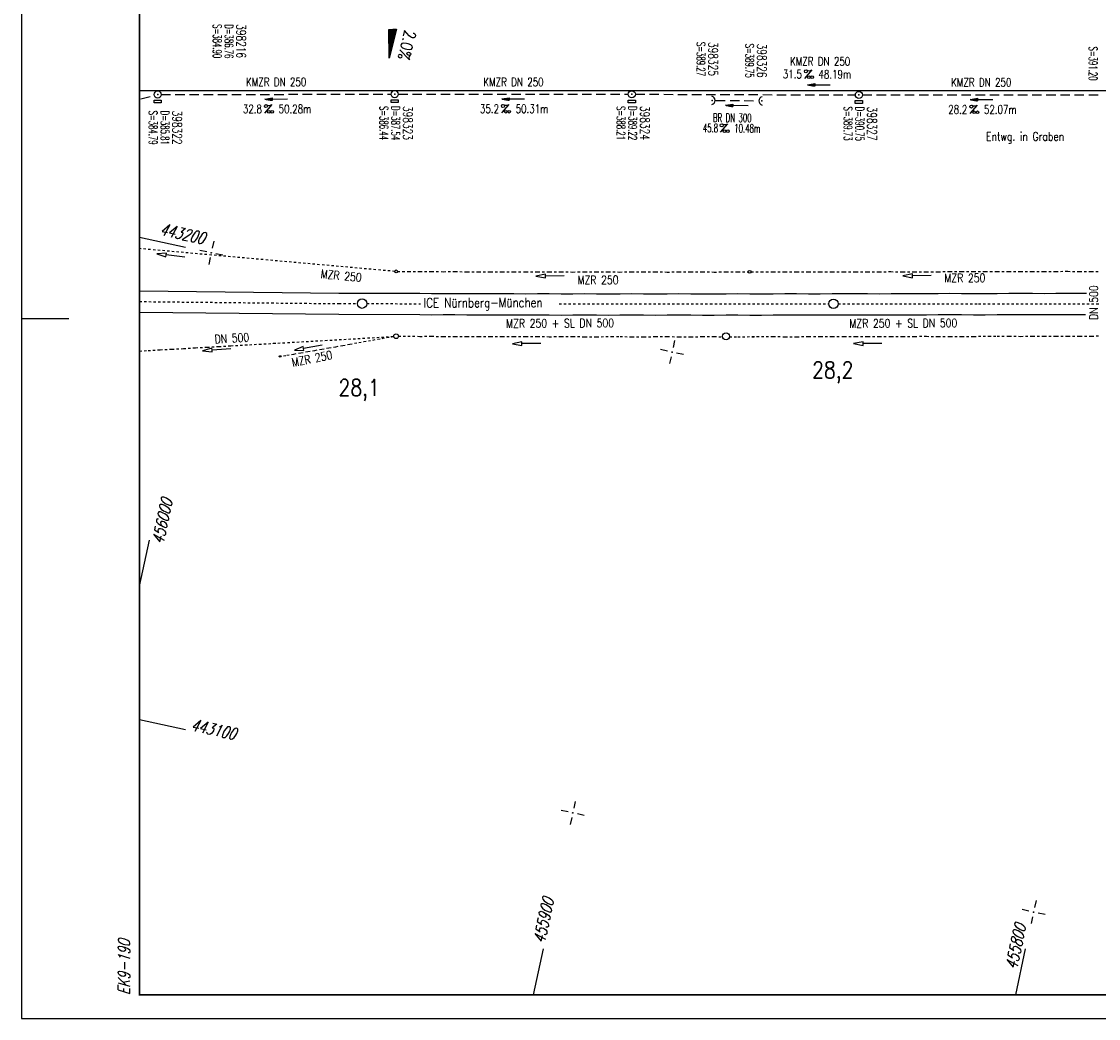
# Model space of a CAD drawing. Extents: x 0 to 1135, y 0 to 420.
# Tile 1 of 31: x 0 to 228, y 0 to 212. Entities that reach past the tile are written whole.
import ezdxf
from ezdxf.enums import TextEntityAlignment as Align

# ---------------------------------------------------------------- set-up
doc = ezdxf.new("R2010")
doc.units = 0
doc.header["$LTSCALE"] = 2
doc.header["$MEASUREMENT"] = 0
for name, pattern in [('ACAD_ISO03W100', [0.5, 0.25, -0.25]), ('ACAD_ISO05W100', [0.5, 0.25, -0.25]), ('AUSGEZOGEN', [0]), ('GESTRICH-X2', [1.5, 1, -0.5]), ('STRICHLINIEX2', [0.5, 0.25, -0.25])]:
    doc.linetypes.add(name, pattern=pattern)
doc.layers.get('0').update_dxf_attribs({"linetype": 'AUSGEZOGEN'})
for name, color, linetype in [('Bahnachse', 7, 'CONTINUOUS'), ('Durchlaesse', 15, 'CONTINUOUS'), ('FBR', 8, 'CONTINUOUS'), ('GEF', 1, 'AUSGEZOGEN'), ('Gleisachsen', 7, 'CONTINUOUS'), ('KANAL', 7, 'GESTRICH-X2'), ('NETZ', 250, 'CONTINUOUS'), ('PFEIL', 7, 'CONTINUOUS'), ('RAHMEN', 250, 'AUSGEZOGEN'), ('SCHACHTNR', 6, 'CONTINUOUS'), ('SCHRIFT', 7, 'CONTINUOUS'), ('SCHSYMBOL', 7, 'CONTINUOUS'), ('TEXTO', 4, 'CONTINUOUS'), ('TEXTU', 4, 'CONTINUOUS'), ('Tiefenentwaesserung_und_Sammell', 15, 'CONTINUOUS')]:
    doc.layers.add(name, color=color, linetype=linetype)
doc.styles.add('ROMANS', font='romans.shx', dxfattribs={"width": 0.8})

# ---------------------------------------------------------------- blocks, each defined once
blk = doc.blocks.new('IKR')
at = {"color": 0}
for p, q in [((0, 1), (0, 2.5)), ((-2.5, 0), (-1, 0)), ((1, 0), (2.5, 0)), ((0, -2.5), (0, -1))]:
    blk.add_line(p, q, dxfattribs=at)
blk.add_circle((0, 0), 0.05, dxfattribs=at)
blk.add_point((0, 0), dxfattribs=at)
blk = doc.blocks.new('GST')
at = {"color": 0}
blk.add_circle((0, 0), 0.75, dxfattribs=at)
blk.add_point((0, 0), dxfattribs=at)
blk = doc.blocks.new('17')
blk.add_lwpolyline([(-0.76, -1.22), (0.75, -1.22), (0.75, -1.8), (-0.76, -1.8)], close=True)
blk.add_blockref('GST', (0, 0))
blk = doc.blocks.new('PROM')
blk.add_line((1.57, 1.82), (0.02, 0.02))
for centre, radius in [((0.32, 1.51), 0.317), ((0.94, 0.29), 0.283), ((1.64, 0.29), 0.283)]:
    blk.add_circle(centre, radius)
blk.add_arc((0.99, 2.68), 1.03, 239.1414, 303.3549)
blk = doc.blocks.new('PFEIL2')
at = {"color": 0}
for p, q in [((0.88, 0), (-2.4, -0.01)), ((0.88, -0.27), (0.88, 0.28)), ((0.88, 0.28), (2.43, 0.01)), ((0.91, 0.27), (0.88, 0.26)), ((0.97, 0.26), (0.88, 0.25)), ((1.02, 0.25), (0.88, 0.23)), ((1.07, 0.24), (0.88, 0.21)), ((1.13, 0.23), (0.88, 0.19)), ((1.18, 0.22), (0.88, 0.17)), ((1.24, 0.21), (0.88, 0.15)), ((1.29, 0.21), (0.88, 0.14)), ((1.34, 0.2), (0.88, 0.12)), ((1.4, 0.19), (0.88, 0.1)), ((1.45, 0.18), (0.88, 0.08)), ((1.51, 0.17), (0.88, 0.06)), ((1.56, 0.16), (0.88, 0.04)), ((1.61, 0.15), (0.88, 0.02)), ((1.67, 0.14), (0.88, 0.01)), ((1.72, 0.13), (0.88, -0.01)), ((1.78, 0.12), (0.88, -0.03)), ((1.83, 0.11), (0.88, -0.05)), ((1.88, 0.1), (0.88, -0.07)), ((1.94, 0.09), (0.88, -0.09)), ((2.05, 0.08), (0.88, -0.12)), ((1.99, 0.08), (0.88, -0.11)), ((2.1, 0.07), (0.88, -0.14)), ((2.15, 0.06), (0.88, -0.16)), ((2.21, 0.05), (0.88, -0.18)), ((2.26, 0.04), (0.88, -0.2)), ((2.32, 0.03), (0.88, -0.22)), ((2.37, 0.02), (0.88, -0.23)), ((2.42, 0.01), (0.88, -0.25)), ((2.43, 0.01), (0.88, -0.27))]:
    blk.add_line(p, q, dxfattribs=at)
blk = doc.blocks.new('42')
at = {"color": 0}
blk.add_arc((-0.02, -0.31), 0.91, 12.5363, 167.4637, dxfattribs=at)
blk.add_point((0, 0), dxfattribs=at)
blk = doc.blocks.new('*X16')
at = {"color": 0}
for p, q in [((725.83, 193.84), (727.44, 195.45)), ((725.83, 193.85), (727.43, 195.45)), ((725.83, 193.86), (727.42, 195.45)), ((725.83, 193.87), (727.41, 195.45)), ((725.83, 193.88), (727.4, 195.45)), ((725.83, 193.89), (727.39, 195.45)), ((725.83, 193.9), (727.38, 195.45)), ((725.83, 193.91), (727.37, 195.45)), ((725.83, 193.91), (727.37, 195.45)), ((725.83, 193.92), (727.36, 195.45)), ((725.83, 193.93), (727.35, 195.45)), ((725.83, 193.94), (727.34, 195.45)), ((725.83, 193.95), (727.33, 195.45)), ((725.83, 193.96), (727.32, 195.45)), ((725.83, 193.97), (727.31, 195.45)), ((725.83, 193.98), (727.3, 195.45)), ((725.83, 193.99), (727.29, 195.45)), ((725.83, 193.99), (727.29, 195.45)), ((725.83, 194), (727.28, 195.45)), ((725.83, 194.01), (727.27, 195.45)), ((725.83, 194.02), (727.26, 195.45)), ((725.83, 194.03), (727.25, 195.45)), ((725.83, 194.04), (727.24, 195.45)), ((725.83, 194.05), (727.23, 195.45)), ((725.83, 194.06), (727.22, 195.45)), ((725.83, 194.06), (727.21, 195.45)), ((725.83, 194.07), (727.21, 195.45)), ((725.83, 194.08), (727.2, 195.45)), ((725.83, 194.09), (727.19, 195.45)), ((725.83, 194.1), (727.18, 195.45)), ((725.83, 194.11), (727.17, 195.45)), ((725.83, 194.12), (727.16, 195.45)), ((725.83, 194.13), (727.15, 195.45)), ((725.83, 194.14), (727.14, 195.45)), ((725.83, 194.14), (727.14, 195.45)), ((725.83, 194.15), (727.13, 195.45)), ((725.83, 194.16), (727.12, 195.45)), ((725.83, 194.17), (727.11, 195.45)), ((725.83, 194.18), (727.1, 195.45)), ((725.83, 194.19), (727.09, 195.45)), ((725.83, 194.2), (727.08, 195.45)), ((725.83, 194.21), (727.07, 195.45)), ((725.83, 194.21), (727.06, 195.45)), ((725.83, 194.22), (727.06, 195.45)), ((725.83, 194.23), (727.05, 195.45)), ((725.83, 194.24), (727.04, 195.45)), ((725.83, 194.25), (727.03, 195.45)), ((725.83, 194.26), (727.02, 195.45)), ((725.83, 194.27), (727.01, 195.45)), ((725.83, 194.28), (727, 195.45)), ((725.83, 194.29), (726.99, 195.45)), ((725.83, 194.29), (726.99, 195.45)), ((725.83, 194.3), (726.98, 195.45)), ((725.83, 194.31), (726.97, 195.45)), ((725.83, 194.32), (726.96, 195.45)), ((725.83, 194.33), (726.95, 195.45)), ((725.83, 194.34), (726.94, 195.45)), ((725.83, 194.35), (726.93, 195.45)), ((725.83, 194.36), (726.92, 195.45)), ((725.83, 194.37), (726.91, 195.45)), ((725.83, 194.37), (726.91, 195.45)), ((725.83, 194.38), (726.9, 195.45)), ((725.83, 194.39), (726.89, 195.45)), ((725.83, 194.4), (726.88, 195.45)), ((725.83, 194.41), (726.87, 195.45)), ((725.83, 194.42), (726.86, 195.45)), ((725.83, 194.43), (726.85, 195.45)), ((725.83, 194.44), (726.84, 195.45)), ((725.83, 194.44), (726.83, 195.45)), ((725.83, 194.45), (726.83, 195.45)), ((725.83, 194.46), (726.82, 195.45)), ((725.83, 194.47), (726.81, 195.45)), ((725.83, 194.48), (726.8, 195.45)), ((725.83, 194.49), (726.79, 195.45)), ((725.83, 194.5), (726.78, 195.45)), ((725.83, 194.51), (726.77, 195.45)), ((725.83, 194.52), (726.76, 195.45)), ((725.83, 194.52), (726.76, 195.45)), ((725.83, 194.53), (726.75, 195.45)), ((725.83, 194.54), (726.74, 195.45)), ((725.83, 194.55), (726.73, 195.45)), ((725.83, 194.56), (726.72, 195.45)), ((725.83, 194.57), (726.71, 195.45)), ((725.83, 194.58), (726.7, 195.45)), ((725.83, 194.59), (726.69, 195.45)), ((725.83, 194.59), (726.68, 195.45)), ((725.83, 194.6), (726.68, 195.45)), ((725.83, 194.61), (726.67, 195.45)), ((725.83, 194.62), (726.66, 195.45)), ((725.83, 194.63), (726.65, 195.45)), ((725.83, 194.64), (726.64, 195.45)), ((725.83, 194.65), (726.63, 195.45)), ((725.83, 194.66), (726.62, 195.45)), ((725.83, 194.67), (726.61, 195.45)), ((725.83, 194.67), (726.61, 195.45)), ((725.83, 194.68), (726.6, 195.45)), ((725.83, 194.69), (726.59, 195.45)), ((725.83, 194.7), (726.58, 195.45)), ((725.83, 194.71), (726.57, 195.45)), ((725.83, 194.72), (726.56, 195.45)), ((725.83, 194.73), (726.55, 195.45)), ((725.83, 194.74), (726.54, 195.45)), ((725.83, 194.75), (726.53, 195.45)), ((725.83, 194.75), (726.53, 195.45)), ((725.83, 194.76), (726.52, 195.45)), ((725.83, 194.77), (726.51, 195.45)), ((725.83, 194.78), (726.5, 195.45)), ((725.83, 194.79), (726.49, 195.45)), ((725.83, 194.8), (726.48, 195.45)), ((725.83, 194.81), (726.47, 195.45)), ((725.83, 194.82), (726.46, 195.45)), ((725.83, 194.82), (726.45, 195.45)), ((725.83, 194.83), (726.45, 195.45)), ((725.83, 194.84), (726.44, 195.45)), ((725.83, 194.85), (726.43, 195.45)), ((725.83, 194.86), (726.42, 195.45)), ((725.83, 194.87), (726.41, 195.45)), ((725.83, 194.88), (726.4, 195.45)), ((725.83, 194.89), (726.39, 195.45)), ((725.83, 194.9), (726.38, 195.45)), ((725.83, 194.9), (726.38, 195.45)), ((725.83, 194.91), (726.37, 195.45)), ((725.83, 194.92), (726.36, 195.45)), ((725.83, 194.93), (726.35, 195.45)), ((725.83, 194.94), (726.34, 195.45)), ((725.83, 194.95), (726.33, 195.45)), ((725.83, 194.96), (726.32, 195.45)), ((725.83, 194.97), (726.31, 195.45)), ((725.83, 194.98), (726.3, 195.45)), ((725.83, 194.98), (726.3, 195.45)), ((725.83, 194.99), (726.29, 195.45)), ((725.83, 195), (726.28, 195.45)), ((725.83, 195.01), (726.27, 195.45)), ((725.83, 195.02), (726.26, 195.45)), ((725.83, 195.03), (726.25, 195.45)), ((725.83, 195.04), (726.24, 195.45)), ((725.83, 195.05), (726.23, 195.45)), ((725.83, 195.05), (726.22, 195.45)), ((725.83, 195.06), (726.22, 195.45)), ((725.83, 195.07), (726.21, 195.45)), ((725.83, 195.08), (726.2, 195.45)), ((725.83, 195.09), (726.19, 195.45)), ((725.83, 195.1), (726.18, 195.45)), ((725.83, 195.11), (726.17, 195.45)), ((725.83, 195.12), (726.16, 195.45)), ((725.83, 195.13), (726.15, 195.45)), ((725.83, 195.13), (726.15, 195.45)), ((725.83, 195.14), (726.14, 195.45)), ((725.83, 195.15), (726.13, 195.45)), ((725.83, 195.16), (726.12, 195.45)), ((725.83, 195.17), (726.11, 195.45)), ((725.83, 195.18), (726.1, 195.45)), ((725.83, 195.19), (726.09, 195.45)), ((725.83, 195.2), (726.08, 195.45)), ((725.83, 195.2), (726.07, 195.45)), ((725.83, 195.21), (726.07, 195.45)), ((725.83, 195.22), (726.06, 195.45)), ((725.83, 195.23), (726.05, 195.45)), ((725.83, 195.24), (726.04, 195.45)), ((725.83, 195.25), (726.03, 195.45)), ((725.83, 195.26), (726.02, 195.45)), ((725.83, 195.27), (726.01, 195.45)), ((725.83, 195.28), (726, 195.45)), ((725.83, 195.28), (726, 195.45)), ((725.83, 195.29), (725.99, 195.45)), ((725.83, 195.3), (725.98, 195.45)), ((725.83, 195.31), (725.97, 195.45)), ((725.83, 195.32), (725.96, 195.45)), ((725.83, 195.33), (725.95, 195.45)), ((725.83, 195.34), (725.94, 195.45)), ((725.83, 195.35), (725.93, 195.45)), ((725.83, 195.36), (725.92, 195.45)), ((725.83, 195.36), (725.92, 195.45)), ((725.83, 195.37), (725.91, 195.45)), ((725.83, 195.38), (725.9, 195.45)), ((725.83, 195.39), (725.89, 195.45)), ((725.83, 195.4), (725.88, 195.45)), ((725.83, 195.41), (725.87, 195.45)), ((725.83, 195.42), (725.86, 195.45)), ((725.83, 195.43), (725.85, 195.45)), ((725.83, 195.43), (725.84, 195.45)), ((725.83, 195.44), (725.84, 195.45)), ((725.83, 193.83), (727.43, 195.43)), ((725.83, 193.82), (727.43, 195.42)), ((725.83, 193.81), (727.43, 195.41)), ((725.83, 193.8), (727.42, 195.4)), ((725.83, 193.79), (727.42, 195.38)), ((725.83, 193.78), (727.42, 195.37)), ((725.83, 193.77), (727.41, 195.36)), ((725.83, 193.76), (727.41, 195.35)), ((725.83, 193.76), (727.41, 195.34)), ((725.83, 193.75), (727.4, 195.32)), ((725.83, 193.74), (727.4, 195.31)), ((725.83, 193.73), (727.4, 195.3)), ((725.83, 193.72), (727.4, 195.29)), ((725.83, 193.71), (727.39, 195.28)), ((725.83, 193.7), (727.39, 195.26)), ((725.83, 193.69), (727.39, 195.25)), ((725.83, 193.68), (727.38, 195.24)), ((725.83, 193.68), (727.38, 195.23)), ((725.83, 193.67), (727.38, 195.22)), ((725.83, 193.66), (727.37, 195.2)), ((725.83, 193.65), (727.37, 195.19)), ((725.83, 193.64), (727.37, 195.18)), ((725.83, 193.63), (727.36, 195.17)), ((725.83, 193.62), (727.36, 195.16)), ((725.83, 193.61), (727.36, 195.14)), ((725.83, 193.61), (727.35, 195.13)), ((725.83, 193.6), (727.35, 195.12)), ((725.83, 193.59), (727.35, 195.11)), ((725.83, 193.58), (727.34, 195.1)), ((725.83, 193.57), (727.34, 195.08)), ((725.83, 193.56), (727.34, 195.07)), ((725.83, 193.55), (727.34, 195.06)), ((725.83, 193.54), (727.33, 195.05)), ((725.83, 193.53), (727.33, 195.04)), ((725.83, 193.53), (727.33, 195.02)), ((725.83, 193.52), (727.32, 195.01)), ((725.83, 193.51), (727.32, 195)), ((725.83, 193.5), (727.32, 194.99)), ((725.83, 193.49), (727.31, 194.98)), ((725.83, 193.48), (727.31, 194.96)), ((725.83, 193.47), (727.31, 194.95)), ((725.83, 193.46), (727.3, 194.94)), ((725.83, 193.45), (727.3, 194.93)), ((725.83, 193.45), (727.3, 194.92)), ((725.83, 193.44), (727.29, 194.91)), ((725.83, 193.43), (727.29, 194.89)), ((725.83, 193.42), (727.29, 194.88)), ((725.83, 193.41), (727.29, 194.87)), ((725.83, 193.4), (727.28, 194.86)), ((725.83, 193.39), (727.28, 194.85)), ((725.83, 193.38), (727.28, 194.83)), ((725.83, 193.38), (727.27, 194.82)), ((725.83, 193.37), (727.27, 194.81)), ((725.83, 193.36), (727.27, 194.8)), ((725.83, 193.35), (727.26, 194.79)), ((725.83, 193.34), (727.26, 194.77)), ((725.83, 193.33), (727.26, 194.76)), ((725.83, 193.32), (727.25, 194.75)), ((725.83, 193.31), (727.25, 194.74)), ((725.83, 193.3), (727.25, 194.73)), ((725.83, 193.3), (727.24, 194.71)), ((725.83, 193.29), (727.24, 194.7)), ((725.83, 193.28), (727.24, 194.69)), ((725.83, 193.27), (727.23, 194.68)), ((725.83, 193.26), (727.23, 194.67)), ((725.83, 193.25), (727.23, 194.65)), ((725.83, 193.24), (727.23, 194.64)), ((725.83, 193.23), (727.22, 194.63)), ((725.83, 193.22), (727.22, 194.62)), ((725.83, 193.22), (727.22, 194.61)), ((725.83, 193.21), (727.21, 194.59)), ((725.83, 193.2), (727.21, 194.58)), ((725.83, 193.19), (727.21, 194.57)), ((725.83, 193.18), (727.2, 194.56)), ((725.83, 193.17), (727.2, 194.55)), ((725.83, 193.16), (727.2, 194.53)), ((725.83, 193.15), (727.19, 194.52)), ((725.83, 193.15), (727.19, 194.51)), ((725.83, 193.14), (727.19, 194.5)), ((725.83, 193.13), (727.18, 194.49)), ((725.83, 193.12), (727.18, 194.47)), ((725.83, 193.11), (727.18, 194.46)), ((725.83, 193.1), (727.17, 194.45)), ((725.83, 193.09), (727.17, 194.44)), ((725.83, 193.08), (727.17, 194.43)), ((725.83, 193.07), (727.17, 194.41)), ((725.83, 193.07), (727.16, 194.4)), ((725.83, 193.06), (727.16, 194.39)), ((725.83, 193.05), (727.16, 194.38)), ((725.83, 193.04), (727.15, 194.37)), ((725.83, 193.03), (727.15, 194.35)), ((725.83, 193.02), (727.15, 194.34)), ((725.83, 193.01), (727.14, 194.33)), ((725.83, 193), (727.14, 194.32)), ((725.83, 193), (727.14, 194.31)), ((725.83, 192.99), (727.13, 194.29)), ((725.83, 192.98), (727.13, 194.28)), ((725.83, 192.97), (727.13, 194.27)), ((725.83, 192.96), (727.12, 194.26)), ((725.83, 192.95), (727.12, 194.25)), ((725.83, 192.94), (727.12, 194.23)), ((725.83, 192.93), (727.11, 194.22)), ((725.83, 192.92), (727.11, 194.21)), ((725.83, 192.92), (727.11, 194.2)), ((725.83, 192.91), (727.11, 194.19)), ((725.83, 192.9), (727.1, 194.17)), ((725.83, 192.89), (727.1, 194.16)), ((725.83, 192.88), (727.1, 194.15)), ((725.83, 192.87), (727.09, 194.14)), ((725.83, 192.86), (727.09, 194.13)), ((725.83, 192.85), (727.09, 194.11)), ((725.83, 192.84), (727.08, 194.1)), ((725.83, 192.84), (727.08, 194.09)), ((725.83, 192.83), (727.08, 194.08)), ((725.83, 192.82), (727.07, 194.07)), ((725.83, 192.81), (727.07, 194.05)), ((725.83, 192.8), (727.07, 194.04)), ((725.83, 192.79), (727.06, 194.03)), ((725.83, 192.78), (727.06, 194.02)), ((725.83, 192.77), (727.06, 194.01)), ((725.83, 192.77), (727.05, 193.99)), ((725.83, 192.76), (727.05, 193.98)), ((725.83, 192.75), (727.05, 193.97)), ((725.83, 192.74), (727.05, 193.96)), ((725.83, 192.73), (727.04, 193.95)), ((725.83, 192.72), (727.04, 193.93)), ((725.83, 192.71), (727.04, 193.92)), ((725.83, 192.7), (727.03, 193.91)), ((725.83, 192.69), (727.03, 193.9)), ((725.83, 192.69), (727.03, 193.89)), ((725.83, 192.68), (727.02, 193.87)), ((725.83, 192.67), (727.02, 193.86)), ((725.83, 192.66), (727.02, 193.85)), ((725.83, 192.65), (727.01, 193.84)), ((725.83, 192.64), (727.01, 193.83)), ((725.83, 192.63), (727.01, 193.81)), ((725.83, 192.62), (727, 193.8)), ((725.83, 192.62), (727, 193.79)), ((725.83, 192.61), (727, 193.78)), ((725.83, 192.6), (726.99, 193.77)), ((725.83, 192.59), (726.99, 193.75)), ((725.83, 192.58), (726.99, 193.74)), ((725.83, 192.57), (726.99, 193.73)), ((725.83, 192.56), (726.98, 193.72)), ((725.83, 192.55), (726.98, 193.71)), ((725.83, 192.54), (726.98, 193.69)), ((725.83, 192.54), (726.97, 193.68)), ((725.83, 192.53), (726.97, 193.67)), ((725.83, 192.52), (726.97, 193.66)), ((725.83, 192.51), (726.96, 193.65)), ((725.83, 192.5), (726.96, 193.63)), ((725.83, 192.49), (726.96, 193.62)), ((725.83, 192.48), (726.95, 193.61)), ((725.83, 192.47), (726.95, 193.6)), ((725.83, 192.46), (726.95, 193.59)), ((725.83, 192.46), (726.94, 193.57)), ((725.83, 192.45), (726.94, 193.56)), ((725.83, 192.44), (726.94, 193.55)), ((725.83, 192.43), (726.94, 193.54)), ((725.83, 192.42), (726.93, 193.53)), ((725.83, 192.41), (726.93, 193.51)), ((725.83, 192.4), (726.93, 193.5)), ((725.83, 192.39), (726.92, 193.49)), ((725.83, 192.39), (726.92, 193.48)), ((725.83, 192.38), (726.92, 193.47)), ((725.83, 192.37), (726.91, 193.45)), ((725.83, 192.36), (726.91, 193.44)), ((725.83, 192.35), (726.91, 193.43)), ((725.83, 192.34), (726.9, 193.42)), ((725.83, 192.33), (726.9, 193.41)), ((725.83, 192.32), (726.9, 193.39)), ((725.83, 192.31), (726.89, 193.38)), ((725.83, 192.31), (726.89, 193.37)), ((725.83, 192.3), (726.89, 193.36)), ((725.83, 192.29), (726.88, 193.35)), ((725.83, 192.28), (726.88, 193.33)), ((725.83, 192.27), (726.88, 193.32)), ((725.83, 192.26), (726.88, 193.31)), ((725.83, 192.25), (726.87, 193.3)), ((725.83, 192.24), (726.87, 193.29)), ((725.83, 192.24), (726.87, 193.27)), ((725.83, 192.23), (726.86, 193.26)), ((725.83, 192.22), (726.86, 193.25)), ((725.83, 192.21), (726.86, 193.24)), ((725.83, 192.2), (726.85, 193.23)), ((725.83, 192.19), (726.85, 193.21)), ((725.83, 192.18), (726.85, 193.2)), ((725.83, 192.17), (726.84, 193.19)), ((725.83, 192.16), (726.84, 193.18)), ((725.83, 192.16), (726.84, 193.17)), ((725.83, 192.15), (726.83, 193.15)), ((725.83, 192.14), (726.83, 193.14)), ((725.83, 192.13), (726.83, 193.13)), ((725.83, 192.12), (726.82, 193.12)), ((725.83, 192.11), (726.82, 193.11)), ((725.83, 192.1), (726.82, 193.09)), ((725.83, 192.09), (726.82, 193.08)), ((725.83, 192.08), (726.81, 193.07)), ((725.83, 192.08), (726.81, 193.06)), ((725.83, 192.07), (726.81, 193.05)), ((725.83, 192.06), (726.8, 193.03)), ((725.83, 192.05), (726.8, 193.02)), ((725.83, 192.04), (726.8, 193.01)), ((725.83, 192.03), (726.79, 193)), ((725.83, 192.02), (726.79, 192.99)), ((725.83, 192.01), (726.79, 192.97)), ((725.83, 192.01), (726.78, 192.96)), ((725.83, 192), (726.78, 192.95)), ((725.83, 191.99), (726.78, 192.94)), ((725.83, 191.98), (726.77, 192.93)), ((725.83, 191.97), (726.77, 192.91)), ((725.83, 191.96), (726.77, 192.9)), ((725.83, 191.95), (726.76, 192.89)), ((725.83, 191.94), (726.76, 192.88)), ((725.83, 191.93), (726.76, 192.87)), ((725.83, 191.93), (726.76, 192.85)), ((725.83, 191.92), (726.75, 192.84)), ((725.83, 191.91), (726.75, 192.83)), ((725.83, 191.9), (726.75, 192.82)), ((725.83, 191.89), (726.74, 192.81)), ((725.83, 191.88), (726.74, 192.79)), ((725.83, 191.87), (726.74, 192.78)), ((725.83, 191.86), (726.73, 192.77)), ((725.83, 191.85), (726.73, 192.76)), ((725.83, 191.85), (726.73, 192.75)), ((725.83, 191.84), (726.72, 192.73)), ((725.83, 191.83), (726.72, 192.72)), ((725.83, 191.82), (726.72, 192.71)), ((725.83, 191.81), (726.71, 192.7)), ((725.83, 191.8), (726.71, 192.69)), ((725.83, 191.79), (726.71, 192.67)), ((725.83, 191.78), (726.7, 192.66)), ((725.83, 191.78), (726.7, 192.65)), ((725.83, 191.77), (726.7, 192.64)), ((725.83, 191.76), (726.7, 192.63)), ((725.83, 191.75), (726.69, 192.61)), ((725.83, 191.74), (726.69, 192.6)), ((725.83, 191.73), (726.69, 192.59)), ((725.83, 191.72), (726.68, 192.58)), ((725.83, 191.71), (726.68, 192.57)), ((725.83, 191.7), (726.68, 192.55)), ((725.83, 191.7), (726.67, 192.54)), ((725.83, 191.69), (726.67, 192.53)), ((725.83, 191.68), (726.67, 192.52)), ((725.83, 191.67), (726.66, 192.51)), ((725.83, 191.66), (726.66, 192.49)), ((725.83, 191.65), (726.66, 192.48)), ((725.83, 191.64), (726.65, 192.47)), ((725.83, 191.63), (726.65, 192.46)), ((725.83, 191.63), (726.65, 192.45)), ((725.83, 191.62), (726.64, 192.43)), ((725.83, 191.61), (726.64, 192.42)), ((725.83, 191.6), (726.64, 192.41)), ((725.83, 191.59), (726.64, 192.4)), ((725.83, 191.58), (726.63, 192.39)), ((725.83, 191.57), (726.63, 192.37)), ((725.83, 191.56), (726.63, 192.36)), ((725.83, 191.55), (726.62, 192.35)), ((725.83, 191.55), (726.62, 192.34)), ((725.83, 191.54), (726.62, 192.33)), ((725.83, 191.53), (726.61, 192.31)), ((725.83, 191.52), (726.61, 192.3)), ((725.83, 191.51), (726.61, 192.29)), ((725.83, 191.5), (726.6, 192.28)), ((725.83, 191.49), (726.6, 192.27)), ((725.83, 191.48), (726.6, 192.25)), ((725.83, 191.47), (726.59, 192.24)), ((725.83, 191.47), (726.59, 192.23)), ((725.83, 191.46), (726.59, 192.22)), ((725.83, 191.45), (726.59, 192.21)), ((725.83, 191.44), (726.58, 192.19)), ((725.83, 191.43), (726.58, 192.18)), ((725.83, 191.42), (726.58, 192.17)), ((725.83, 191.41), (726.57, 192.16)), ((725.83, 191.4), (726.57, 192.15)), ((725.83, 191.4), (726.57, 192.13)), ((725.83, 191.39), (726.56, 192.12)), ((725.83, 191.38), (726.56, 192.11)), ((725.83, 191.37), (726.56, 192.1)), ((725.83, 191.36), (726.55, 192.09)), ((725.83, 191.35), (726.55, 192.07)), ((725.83, 191.34), (726.55, 192.06)), ((725.83, 191.33), (726.54, 192.05)), ((725.83, 191.32), (726.54, 192.04)), ((725.83, 191.32), (726.54, 192.03)), ((725.83, 191.31), (726.53, 192.01)), ((725.83, 191.3), (726.53, 192)), ((725.83, 191.29), (726.53, 191.99)), ((725.83, 191.28), (726.53, 191.98)), ((725.83, 191.27), (726.52, 191.97)), ((725.83, 191.26), (726.52, 191.95)), ((725.83, 191.25), (726.52, 191.94)), ((725.83, 191.25), (726.51, 191.93)), ((725.83, 191.24), (726.51, 191.92)), ((725.83, 191.23), (726.51, 191.91)), ((725.83, 191.22), (726.5, 191.89)), ((725.83, 191.21), (726.5, 191.88)), ((725.83, 191.2), (726.5, 191.87)), ((725.83, 191.19), (726.49, 191.86)), ((725.83, 191.18), (726.49, 191.85)), ((725.83, 191.17), (726.49, 191.84)), ((725.83, 191.17), (726.48, 191.82)), ((725.83, 191.16), (726.48, 191.81)), ((725.83, 191.15), (726.48, 191.8)), ((725.83, 191.14), (726.47, 191.79)), ((725.83, 191.13), (726.47, 191.78)), ((725.83, 191.12), (726.47, 191.76)), ((725.83, 191.11), (726.47, 191.75)), ((725.83, 191.1), (726.46, 191.74)), ((725.83, 191.09), (726.46, 191.73)), ((725.83, 191.09), (726.46, 191.72)), ((725.83, 191.08), (726.45, 191.7)), ((725.83, 191.07), (726.45, 191.69)), ((725.83, 191.06), (726.45, 191.68)), ((725.83, 191.05), (726.44, 191.67)), ((725.83, 191.04), (726.44, 191.66)), ((725.83, 191.03), (726.44, 191.64)), ((725.83, 191.02), (726.43, 191.63)), ((725.83, 191.02), (726.43, 191.62)), ((725.83, 191.01), (726.43, 191.61)), ((725.83, 191), (726.42, 191.6)), ((725.83, 190.99), (726.42, 191.58)), ((725.83, 190.98), (726.42, 191.57)), ((725.83, 190.97), (726.41, 191.56)), ((725.83, 190.96), (726.41, 191.55)), ((725.83, 190.95), (726.41, 191.54)), ((725.83, 190.94), (726.41, 191.52)), ((725.83, 190.94), (726.4, 191.51)), ((725.83, 190.93), (726.4, 191.5)), ((725.83, 190.92), (726.4, 191.49)), ((725.83, 190.91), (726.39, 191.48)), ((725.83, 190.9), (726.39, 191.46)), ((725.83, 190.89), (726.39, 191.45)), ((725.83, 190.88), (726.38, 191.44)), ((725.83, 190.87), (726.38, 191.43)), ((725.83, 190.87), (726.38, 191.42)), ((725.83, 190.86), (726.37, 191.4)), ((725.83, 190.85), (726.37, 191.39)), ((725.83, 190.84), (726.37, 191.38)), ((725.83, 190.83), (726.36, 191.37)), ((725.83, 190.82), (726.36, 191.36)), ((725.83, 190.81), (726.36, 191.34)), ((725.83, 190.8), (726.35, 191.33)), ((725.83, 190.79), (726.35, 191.32)), ((725.83, 190.79), (726.35, 191.31)), ((725.83, 190.78), (726.35, 191.3)), ((725.83, 190.77), (726.34, 191.28)), ((725.83, 190.76), (726.34, 191.27)), ((725.83, 190.75), (726.34, 191.26)), ((725.83, 190.74), (726.33, 191.25)), ((725.83, 190.73), (726.33, 191.24)), ((725.83, 190.72), (726.33, 191.22)), ((725.83, 190.71), (726.32, 191.21)), ((725.83, 190.71), (726.32, 191.2)), ((725.83, 190.7), (726.32, 191.19)), ((725.83, 190.69), (726.31, 191.18)), ((725.83, 190.68), (726.31, 191.16)), ((725.83, 190.67), (726.31, 191.15)), ((725.83, 190.66), (726.3, 191.14)), ((725.83, 190.65), (726.3, 191.13)), ((725.83, 190.64), (726.3, 191.12)), ((725.83, 190.64), (726.29, 191.1)), ((725.83, 190.63), (726.29, 191.09)), ((725.83, 190.62), (726.29, 191.08)), ((725.83, 190.61), (726.29, 191.07)), ((725.83, 190.6), (726.28, 191.06)), ((725.83, 190.59), (726.28, 191.04)), ((725.83, 190.58), (726.28, 191.03)), ((725.83, 190.57), (726.27, 191.02)), ((725.83, 190.56), (726.27, 191.01)), ((725.83, 190.56), (726.27, 191)), ((725.83, 190.55), (726.26, 190.98)), ((725.83, 190.54), (726.26, 190.97)), ((725.83, 190.53), (726.26, 190.96)), ((725.83, 190.52), (726.25, 190.95)), ((725.83, 190.51), (726.25, 190.94)), ((725.83, 190.5), (726.25, 190.92)), ((725.83, 190.49), (726.24, 190.91)), ((725.83, 190.48), (726.24, 190.9)), ((725.83, 190.48), (726.24, 190.89)), ((725.83, 190.47), (726.24, 190.88)), ((725.83, 190.46), (726.23, 190.86)), ((725.83, 190.45), (726.23, 190.85)), ((725.83, 190.44), (726.23, 190.84)), ((725.83, 190.43), (726.22, 190.83)), ((725.83, 190.42), (726.22, 190.82)), ((725.83, 190.41), (726.22, 190.8)), ((725.83, 190.41), (726.21, 190.79)), ((725.83, 190.4), (726.21, 190.78)), ((725.83, 190.39), (726.21, 190.77)), ((725.83, 190.38), (726.2, 190.76)), ((725.83, 190.37), (726.2, 190.74)), ((725.83, 190.36), (726.2, 190.73)), ((725.83, 190.35), (726.19, 190.72)), ((725.83, 190.34), (726.19, 190.71)), ((725.83, 190.33), (726.19, 190.7)), ((725.83, 190.33), (726.18, 190.68)), ((725.83, 190.32), (726.18, 190.67)), ((725.83, 190.31), (726.18, 190.66)), ((725.83, 190.3), (726.18, 190.65)), ((725.83, 190.29), (726.17, 190.64)), ((725.83, 190.28), (726.17, 190.62)), ((725.83, 190.27), (726.17, 190.61)), ((725.83, 190.26), (726.16, 190.6)), ((725.83, 190.26), (726.16, 190.59)), ((725.83, 190.25), (726.16, 190.58)), ((725.83, 190.24), (726.15, 190.56)), ((725.83, 190.23), (726.15, 190.55)), ((725.83, 190.22), (726.15, 190.54)), ((725.83, 190.21), (726.14, 190.53)), ((725.83, 190.2), (726.14, 190.52)), ((725.83, 190.19), (726.14, 190.5)), ((725.83, 190.18), (726.13, 190.49)), ((725.83, 190.18), (726.13, 190.48)), ((725.83, 190.17), (726.13, 190.47)), ((725.83, 190.16), (726.12, 190.46)), ((725.83, 190.15), (726.12, 190.44)), ((725.83, 190.14), (726.12, 190.43)), ((725.83, 190.13), (726.12, 190.42)), ((725.83, 190.12), (726.11, 190.41)), ((725.83, 190.11), (726.11, 190.4)), ((725.83, 190.1), (726.11, 190.38)), ((725.83, 190.1), (726.1, 190.37)), ((725.83, 190.09), (726.1, 190.36)), ((725.83, 190.08), (726.1, 190.35)), ((725.83, 190.07), (726.09, 190.34)), ((725.83, 190.06), (726.09, 190.32)), ((725.83, 190.05), (726.09, 190.31)), ((725.83, 190.04), (726.08, 190.3)), ((725.83, 190.03), (726.08, 190.29)), ((725.83, 190.03), (726.08, 190.28)), ((725.83, 190.02), (726.07, 190.26)), ((725.83, 190.01), (726.07, 190.25)), ((725.83, 190), (726.07, 190.24)), ((725.83, 189.99), (726.06, 190.23)), ((725.83, 189.98), (726.06, 190.22)), ((725.83, 189.97), (726.06, 190.2)), ((725.83, 189.96), (726.06, 190.19)), ((725.83, 189.95), (726.05, 190.18)), ((725.83, 189.95), (726.05, 190.17)), ((725.83, 189.94), (726.05, 190.16)), ((725.83, 189.93), (726.04, 190.14)), ((725.83, 189.92), (726.04, 190.13)), ((725.83, 189.91), (726.04, 190.12)), ((725.83, 189.9), (726.03, 190.11)), ((725.83, 189.89), (726.03, 190.1)), ((725.83, 189.88), (726.03, 190.08)), ((725.83, 189.88), (726.02, 190.07)), ((725.83, 189.87), (726.02, 190.06)), ((725.83, 189.86), (726.02, 190.05)), ((725.83, 189.85), (726.01, 190.04)), ((725.83, 189.84), (726.01, 190.02)), ((725.83, 189.83), (726.01, 190.01)), ((725.83, 189.82), (726, 190)), ((725.83, 189.81), (726, 189.99)), ((725.83, 189.8), (726, 189.98)), ((725.83, 189.8), (726, 189.96)), ((725.83, 189.79), (725.99, 189.95)), ((725.83, 189.78), (725.99, 189.94)), ((725.83, 189.77), (725.99, 189.93)), ((725.83, 189.76), (725.98, 189.92)), ((725.83, 189.75), (725.98, 189.9)), ((725.83, 189.74), (725.98, 189.89)), ((725.83, 189.73), (725.97, 189.88)), ((725.83, 189.72), (725.97, 189.87)), ((725.83, 189.72), (725.97, 189.86)), ((725.83, 189.71), (725.96, 189.84)), ((725.83, 189.7), (725.96, 189.83)), ((725.83, 189.69), (725.96, 189.82)), ((725.83, 189.68), (725.95, 189.81)), ((725.83, 189.67), (725.95, 189.8)), ((725.83, 189.66), (725.95, 189.78)), ((725.83, 189.65), (725.94, 189.77)), ((725.83, 189.65), (725.94, 189.76)), ((725.83, 189.64), (725.94, 189.75)), ((725.83, 189.63), (725.94, 189.74)), ((725.83, 189.62), (725.93, 189.72)), ((725.83, 189.61), (725.93, 189.71)), ((725.83, 189.6), (725.93, 189.7)), ((725.83, 189.59), (725.92, 189.69)), ((725.83, 189.58), (725.92, 189.68)), ((725.83, 189.57), (725.92, 189.66)), ((725.83, 189.57), (725.91, 189.65)), ((725.83, 189.56), (725.91, 189.64)), ((725.83, 189.55), (725.91, 189.63)), ((725.83, 189.54), (725.9, 189.62)), ((725.83, 189.53), (725.9, 189.6)), ((725.83, 189.52), (725.9, 189.59)), ((725.83, 189.51), (725.89, 189.58)), ((725.83, 189.5), (725.89, 189.57)), ((725.83, 189.49), (725.89, 189.56)), ((725.83, 189.49), (725.89, 189.54)), ((725.83, 189.48), (725.88, 189.53)), ((725.83, 189.47), (725.88, 189.52)), ((725.83, 189.46), (725.88, 189.51)), ((725.83, 189.45), (725.87, 189.5)), ((725.83, 189.44), (725.87, 189.48)), ((725.83, 189.43), (725.87, 189.47)), ((725.83, 189.42), (725.86, 189.46)), ((725.83, 189.42), (725.86, 189.45)), ((725.83, 189.41), (725.86, 189.44)), ((725.83, 189.4), (725.85, 189.42)), ((725.83, 189.39), (725.85, 189.41)), ((725.83, 189.38), (725.85, 189.4)), ((725.83, 189.37), (725.84, 189.39)), ((725.83, 189.36), (725.84, 189.38)), ((725.83, 189.35), (725.84, 189.36)), ((725.83, 189.34), (725.83, 189.35)), ((725.83, 189.34), (725.83, 189.34))]:
    blk.add_line(p, q, dxfattribs=at)
blk = doc.blocks.new('GEF')
at = {"color": 0}
for p, q in [((0.01, 0.02), (0.01, 6.15)), ((1.62, 6.15), (0.01, 0.02)), ((0.01, 6.15), (1.62, 6.15))]:
    blk.add_line(p, q, dxfattribs=at)
blk.add_blockref('*X16', (-725.82, -189.3), dxfattribs=at)

msp = doc.modelspace()

# ---------------------------------------------------------------- linework, layer by layer
at = {"layer": 'Bahnachse', "linetype": 'ACAD_ISO05W100'}
for points in [[(25, 152.1), (67.34, 151.66), (71.26, 151.66)], [(73.26, 151.66), (84.68, 151.65)], [(114.07, 151.64), (171.26, 151.62)], [(173.26, 151.62), (203.04, 151.61), (229.03, 151.63)]]:
    msp.add_lwpolyline(points, dxfattribs=at)
at = {"layer": 'Bahnachse', "linetype": 'Continuous'}
for centre in [(72.26, 151.66), (172.26, 151.62)]:
    msp.add_circle(centre, 1, dxfattribs=at)
at = {"layer": 'FBR'}
msp.add_lwpolyline([(25, 196.88), (100.34, 196.88), (250.34, 196.88), (450.34, 196.88), (625.34, 196.88), (825.34, 196.88), (900.34, 196.88)], dxfattribs=at)
at = {"layer": 'Gleisachsen', "linetype": 'Continuous'}
for p, q in [((25, 154.35), (67.36, 153.91)), ((67.34, 153.91), (84.49, 153.86)), ((25, 149.85), (67.31, 149.41)), ((67.34, 149.41), (84.49, 149.36))]:
    msp.add_line(p, q, dxfattribs=at)
for points in [[(84.49, 153.86), (86.99, 153.83), (89.49, 153.84), (91.99, 153.8), (94.5, 153.81), (96.95, 153.83), (99.45, 153.79), (101.96, 153.8), (104.46, 153.81), (106.96, 153.77), (109.47, 153.78), (111.97, 153.79), (114.48, 153.76), (116.98, 153.77), (119.48, 153.78), (121.99, 153.74), (124.49, 153.75), (126.99, 153.76), (129.45, 153.78), (131.95, 153.74), (134.46, 153.75), (136.96, 153.76), (139.46, 153.78), (141.97, 153.74), (144.47, 153.75), (146.98, 153.76), (149.48, 153.77), (151.98, 153.78), (154.49, 153.74), (156.99, 153.76), (159.44, 153.77), (161.95, 153.78), (164.45, 153.79), (166.96, 153.76), (169.46, 153.77), (171.96, 153.78), (174.47, 153.79), (176.97, 153.8), (179.48, 153.81), (181.98, 153.77), (184.48, 153.79), (186.99, 153.8), (189.44, 153.81), (191.95, 153.82), (194.45, 153.84), (196.96, 153.85), (199.46, 153.81), (201.96, 153.82), (204.47, 153.83), (206.97, 153.84), (209.48, 153.86), (211.98, 153.87), (214.48, 153.88), (216.99, 153.84), (219.44, 153.85), (221.95, 153.87), (224.45, 153.88), (225.93, 153.88)], [(84.49, 149.36), (86.94, 149.32), (89.44, 149.33), (91.95, 149.34), (94.45, 149.31), (96.95, 149.32), (99.45, 149.28), (101.96, 149.29), (104.46, 149.3), (106.97, 149.26), (109.47, 149.28), (111.97, 149.29), (114.48, 149.25), (116.98, 149.26), (119.49, 149.27), (121.99, 149.28), (124.49, 149.25), (126.95, 149.26), (129.45, 149.27), (131.95, 149.28), (134.46, 149.24), (136.96, 149.26), (139.47, 149.27), (141.97, 149.28), (144.47, 149.24), (146.98, 149.25), (149.48, 149.26), (151.99, 149.28), (154.49, 149.24), (156.99, 149.25), (159.5, 149.26), (161.95, 149.28), (164.45, 149.29), (166.96, 149.3), (169.46, 149.26), (171.97, 149.27), (174.47, 149.28), (176.97, 149.29), (179.48, 149.31), (181.98, 149.32), (184.48, 149.28), (186.99, 149.29), (189.49, 149.3), (192, 149.31), (194.45, 149.33), (196.96, 149.34), (199.46, 149.35), (201.96, 149.31), (204.47, 149.32), (206.97, 149.34), (209.48, 149.35), (211.98, 149.36), (214.49, 149.37), (216.99, 149.38), (219.49, 149.34), (222, 149.36), (224.45, 149.37), (225.77, 149.38)]]:
    msp.add_lwpolyline(points, dxfattribs=at)
at = {"layer": 'KANAL'}
for p, q in [((25.34, 195.09), (28.15, 195.84)), ((29.63, 196.03), (78.43, 196.1)), ((79.93, 196.09), (128.74, 196.09)), ((130.25, 196.09), (176.92, 195.94)), ((147.32, 194.78), (156.29, 194.7)), ((178.42, 195.94), (229, 195.97))]:
    msp.add_line(p, q, dxfattribs=at)
at = {"layer": 'NETZ'}
for p, q in [((25.02, 165.73), (34.8, 163.62)), ((25.02, 91.69), (27.13, 101.46)), ((108.64, 5.02), (110.75, 14.8)), ((210.94, 5.02), (213.04, 14.8))]:
    msp.add_line(p, q, dxfattribs=at)
at = {"layer": 'RAHMEN'}
for p, q in [((0, 420), (0, 0)), ((0, 148.5), (10, 148.5)), ((25.02, 63.43), (34.8, 61.33)), ((0, 0), (950, 0))]:
    msp.add_line(p, q, dxfattribs=at)
at = {"layer": 'RAHMEN', "const_width": 0.35}
msp.add_lwpolyline([(25, 5), (1130, 5), (1130, 415), (25, 415), (25, 5)], dxfattribs=at)
at = {"layer": 'Tiefenentwaesserung_und_Sammell', "linetype": 'ACAD_ISO03W100'}
msp.add_line((79.19, 158.5), (25, 163.34), dxfattribs=at)
at = {"layer": 'Tiefenentwaesserung_und_Sammell', "linetype": 'Continuous'}
for points in [[(34.67, 161.55), (30.7, 161.99), (30.74, 162.39), (28.71, 162.21), (30.65, 161.59), (30.7, 161.99)], [(115.14, 157.55), (111.14, 157.52), (111.14, 157.92), (109.14, 157.51), (111.14, 157.12), (111.14, 157.52)], [(193.02, 157.6), (189.02, 157.57), (189.02, 157.97), (187.02, 157.56), (189.03, 157.17), (189.02, 157.57)], [(44.42, 142.05), (40.43, 141.81), (40.4, 142.21), (38.43, 141.68), (40.45, 141.41), (40.43, 141.81)], [(63.79, 142.82), (59.85, 142.15), (59.78, 142.54), (57.88, 141.81), (59.92, 141.75), (59.85, 142.15)], [(110.17, 143.2), (106.17, 143.17), (106.17, 143.57), (104.17, 143.16), (106.17, 142.77), (106.17, 143.17)], [(182.54, 143.21), (178.54, 143.18), (178.54, 143.58), (176.54, 143.17), (178.54, 142.78), (178.54, 143.18)]]:
    msp.add_lwpolyline(points, dxfattribs=at)
at = {"layer": 'Tiefenentwaesserung_und_Sammell', "linetype": 'ACAD_ISO03W100'}
msp.add_lwpolyline([(79.79, 158.49), (81.91, 158.46, 0.004989), (82.07, 158.46), (84.49, 158.47), (87, 158.48), (89.5, 158.44), (92.01, 158.46), (94.51, 158.42), (96.96, 158.43), (99.47, 158.44), (101.97, 158.4), (104.47, 158.42), (106.98, 158.43), (109.48, 158.39), (111.98, 158.4), (114.49, 158.41), (116.99, 158.37), (119.49, 158.39), (122, 158.4), (124.45, 158.41), (126.95, 158.37), (129.46, 158.39), (131.96, 158.4), (134.47, 158.41), (136.97, 158.37), (139.47, 158.38), (141.98, 158.39), (144.48, 158.4), (146.98, 158.37), (149.49, 158.38), (151.94, 158.39), (154.18, 158.4)], format="xyb", dxfattribs=at)
for points in [[(154.78, 158.41), (156.95, 158.42), (159.45, 158.38), (161.96, 158.39), (164.46, 158.4), (166.97, 158.41), (169.47, 158.42), (171.97, 158.38), (174.48, 158.4), (176.98, 158.41), (179.49, 158.42), (181.94, 158.43), (184.45, 158.45), (186.95, 158.41), (189.45, 158.42), (191.96, 158.43), (194.46, 158.44), (196.97, 158.45), (199.47, 158.47), (201.97, 158.48), (204.48, 158.49), (206.98, 158.45), (209.44, 158.46), (211.94, 158.48), (214.44, 158.49), (216.95, 158.5), (219.45, 158.51), (221.96, 158.52), (224.46, 158.48), (226.96, 158.5), (228.84, 158.5)], [(54.63, 140.42), (56.31, 140.72), (57.79, 140.97), (59.28, 141.23), (60.76, 141.49), (62.24, 141.75), (63.72, 142.01), (65.2, 142.27), (66.68, 142.53), (68.17, 142.79), (69.65, 143.05), (70.62, 143.26), (71.59, 143.41), (72.62, 143.62), (73.58, 143.77), (74.55, 143.93), (75.58, 144.13), (76.55, 144.29), (77.52, 144.45), (78.54, 144.65), (79.08, 144.74)], [(79.97, 144.75), (81.98, 144.76), (84.48, 144.72), (86.99, 144.73), (89.49, 144.7), (91.99, 144.71), (94.5, 144.72), (97, 144.68), (99.5, 144.69), (101.96, 144.71), (104.46, 144.67), (106.96, 144.68), (109.47, 144.69), (111.97, 144.65), (114.47, 144.66), (116.98, 144.68), (119.48, 144.64), (121.98, 144.65), (125.2, 144.66)], [(125.2, 144.66), (126.99, 144.67), (129.49, 144.63), (132, 144.64), (134.5, 144.66), (137.01, 144.67), (139.51, 144.63), (142.01, 144.64), (144.47, 144.66), (146.97, 144.67), (148.73, 144.64)], [(150.21, 144.63), (151.98, 144.64), (155.64, 144.66)], [(154.97, 144.65), (156.99, 144.66), (159.49, 144.68), (161.99, 144.64), (164.5, 144.65), (167, 144.66), (169.51, 144.67), (172.01, 144.68), (174.52, 144.69), (177.02, 144.66), (179.52, 144.67), (181.98, 144.68), (184.48, 144.69), (186.99, 144.71), (189.49, 144.72), (192, 144.73), (194.5, 144.69), (197, 144.7), (199.51, 144.71), (202.01, 144.72), (205.2, 144.74)], [(205.2, 144.74), (207.02, 144.75), (209.52, 144.76), (212.03, 144.72), (214.48, 144.74), (216.98, 144.75), (219.49, 144.76), (221.99, 144.77), (224.5, 144.78), (227, 144.79), (228.72, 144.8)]]:
    msp.add_lwpolyline(points, dxfattribs=at)
at = {"layer": 'Tiefenentwaesserung_und_Sammell', "linetype": 'STRICHLINIEX2'}
msp.add_lwpolyline([(25, 141.61), (26.85, 141.7), (29.39, 141.87), (31.87, 142), (34.35, 142.13), (36.9, 142.3), (39.38, 142.43), (41.86, 142.56), (44.41, 142.73), (45.39, 142.77), (46.37, 142.82), (47.41, 142.9), (48.39, 142.94), (49.37, 142.99), (50.41, 143.07), (51.39, 143.11), (52.37, 143.16), (53.42, 143.24), (54.4, 143.29), (78.79, 144.68)], dxfattribs=at)
at = {"layer": 'Tiefenentwaesserung_und_Sammell', "linetype": 'Continuous'}
for centre, radius in [((79.49, 158.5), 0.3), ((154.48, 158.4), 0.3), ((79.47, 144.75), 0.5), ((149.47, 144.73), 0.75)]:
    msp.add_circle(centre, radius, dxfattribs=at)
msp.add_ellipse((54.85, 140.46), major_axis=(-0.222, -0.039), ratio=0.555556, start_param=3.141593, end_param=9.424778, dxfattribs=at)

# ---------------------------------------------------------------- block references
at = {"layer": 'GEF', "rotation": 0.5434572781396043}
msp.add_blockref('GEF', (77.97, 203.7), dxfattribs=at)
at = {"layer": 'NETZ', "rotation": 167.8411}
for p in [(40.26, 162.44), (138.02, 141.38), (116.96, 43.62), (214.72, 22.56)]:
    msp.add_blockref('IKR', p, dxfattribs=at)
at = {"layer": 'PFEIL'}
for p, rotation in [((169.16, 198.1), 179.8476655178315), ((54.03, 195.07), 180.0745655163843), ((104.32, 195.09), 179.981865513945), ((203.7, 194.96), 180.0192655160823), ((151.79, 193.74), 179.5916655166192)]:
    msp.add_blockref('PFEIL2', p, dxfattribs=dict(at, rotation=rotation))
at = {"layer": 'SCHSYMBOL'}
for name, p, rotation in [('17', (28.89, 196.03), 359.9999655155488), ('17', (79.17, 196.1), 359.9999655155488), ('17', (129.48, 196.08), 359.9999655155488), ('17', (177.66, 195.95), 359.9999655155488), ('42', (146.56, 194.77), 269.9999655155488), ('42', (157.04, 194.7), 89.99996551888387)]:
    msp.add_blockref(name, p, dxfattribs=dict(at, rotation=rotation))
at = {"layer": 'TEXTU'}
for p, rotation in [((166.1, 199.44), 359.8476655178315), ((51.54, 192.06), 0.07456551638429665), ((101.82, 192.09), 359.981865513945), ((201.2, 191.96), 0.01926551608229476), ((148.22, 187.99), 359.5916655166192)]:
    msp.add_blockref('PROM', p, dxfattribs=dict(at, rotation=rotation))

# ---------------------------------------------------------------- texts
at = {"layer": 'Bahnachse', "linetype": 'Continuous', "style": 'ROMANS', "width": 0.8334}
for s, oblique, p in [('28,2', 360, (167.75, 135.85)), ('28,1', 0, (67.26, 132.11))]:
    msp.add_text(s, height=3.5, rotation=359.9412, dxfattribs=dict(at, oblique=oblique)).set_placement(p)
at = {"layer": 'Durchlaesse', "linetype": 'Continuous', "style": 'ROMANS', "oblique": 360, "width": 0.8}
msp.add_text('DN 500', height=1.8, rotation=89.9412, dxfattribs=at).set_placement((228.38, 148.2))
at = {"layer": 'GEF', "style": 'ROMANS', "width": 0.8}
msp.add_text('2.0%%%', height=2.5, rotation=255.8114, dxfattribs=at).set_placement((81.35, 209.88))
at = {"layer": 'NETZ', "style": 'ROMANS', "oblique": 16.6, "width": 0.75}
for s, rotation, p in [('443200', 347.8411, (29.16, 166.28)), ('456000', 77.8411, (30.05, 100.47)), ('443100', 347.8411, (35.77, 61.12)), ('455900', 77.8411, (110.96, 15.77)), ('455800', 77.8411, (211.13, 10.25))]:
    msp.add_text(s, height=2.5, rotation=rotation, dxfattribs=at).set_placement(p)
at = {"layer": 'RAHMEN', "style": 'ROMANS', "oblique": 16.6, "width": 0.75}
msp.add_text('EK9-190', height=2.5, rotation=90, dxfattribs=at).set_placement((23, 5))
at = {"layer": 'SCHACHTNR', "style": 'ROMANS'}
for s, height, width, p in [('S=384.90', 1.8, 0.6, (40.62, 210.94)), ('D=386.76', 1.8, 0.6, (43.11, 210.94)), ('398216', 2, 0.7, (45.61, 210.95)), ('S=389.27', 1.8, 0.6, (143.25, 207.17)), ('398325', 2, 0.7, (145.75, 207.17)), ('S=389.75', 1.8, 0.6, (153.58, 206.82)), ('398326', 2, 0.7, (156.07, 206.83)), ('S=391.20', 1.8, 0.6, (226.46, 206.2)), ('S=384.79', 1.8, 0.6, (27.02, 192.61)), ('D=385.81', 1.8, 0.6, (29.52, 192.61)), ('398322', 2, 0.7, (32.01, 192.62)), ('S=386.44', 1.8, 0.6, (75.97, 193.59)), ('D=387.54', 1.8, 0.6, (78.46, 193.6)), ('398323', 2, 0.7, (80.96, 193.6)), ('S=388.21', 1.8, 0.6, (126.28, 193.59)), ('D=389.22', 1.8, 0.6, (128.78, 193.59)), ('398324', 2, 0.7, (131.27, 193.6)), ('S=389.73', 1.8, 0.6, (174.47, 193.47)), ('D=390.75', 1.8, 0.6, (176.95, 193.44)), ('398327', 2, 0.7, (179.45, 193.45))]:
    msp.add_text(s, height=height, rotation=270, dxfattribs=dict(at, width=width)).set_placement(p)
at = {"layer": 'SCHRIFT', "style": 'ROMANS', "width": 0.8}
for s, height, rotation, p in [('Entwg. in Graben', 1.8, 359.998, (204.63, 186.23)), ('ICE Nürnberg-München', 2, 0.1202, (85.32, 150.85))]:
    msp.add_text(s, height=height, rotation=rotation, dxfattribs=at).set_placement(p)
at = {"layer": 'TEXTO', "style": 'ROMANS'}
for s, rotation, width, p in [('KMZR DN 250', 359.8477, 0.75, (169.44, 202.17)), ('KMZR DN 250', 0.0746, 0.75, (54.03, 197.79)), ('KMZR DN 250', 359.9819, 0.75, (104.38, 197.78)), ('KMZR DN 250', 0.0193, 0.75, (203.63, 197.72)), ('BR DN 300', 359.5917, 0.6, (150.79, 190.18))]:
    msp.add_text(s, height=1.8, rotation=rotation, dxfattribs=dict(at, width=width)).set_placement(p, align=Align.CENTER)
at = {"layer": 'TEXTU', "style": 'ROMANS'}
for s, rotation, width, p in [('31.5', 359.8477, 0.75, (161.52, 199.47)), ('48.19m', 359.8477, 0.75, (169.08, 199.43)), ('32.8', 0.0746, 0.75, (46.97, 192.07)), ('50.28m', 0.0746, 0.75, (54.54, 192.07)), ('35.2', 359.9819, 0.75, (97.26, 192.1)), ('50.31m', 359.9819, 0.75, (104.84, 192.1)), ('28.2', 0.0193, 0.75, (196.61, 191.95)), ('52.07m', 0.0193, 0.75, (204.19, 191.95)), ('45.8', 359.5917, 0.6, (144.55, 188.03)), ('10.48m', 359.5917, 0.6, (151.22, 187.97))]:
    msp.add_text(s, height=1.8, rotation=rotation, dxfattribs=dict(at, width=width)).set_placement(p)
at = {"layer": 'Tiefenentwaesserung_und_Sammell', "linetype": 'Continuous', "style": 'ROMANS', "width": 0.8}
for s, rotation, oblique, p in [('MZR 250', 354.5943, 360, (63.41, 157.1)), ('MZR 250', 0.2817, 360, (195.8, 156.19)), ('MZR 250', 0.2817, 0, (117.97, 155.76)), ('MZR 250 + SL DN 500', 0.2817, 0, (102.82, 146.55)), ('MZR 250 + SL DN 500', 0.2817, 360, (175.65, 146.55)), ('DN 500', 3.2817, 0, (41.02, 143.21)), ('MZR 250', 11.3211, 360, (57.53, 138.25))]:
    msp.add_text(s, height=1.8, rotation=rotation, dxfattribs=dict(at, oblique=oblique)).set_placement(p)

doc.saveas('drawing.dxf')
